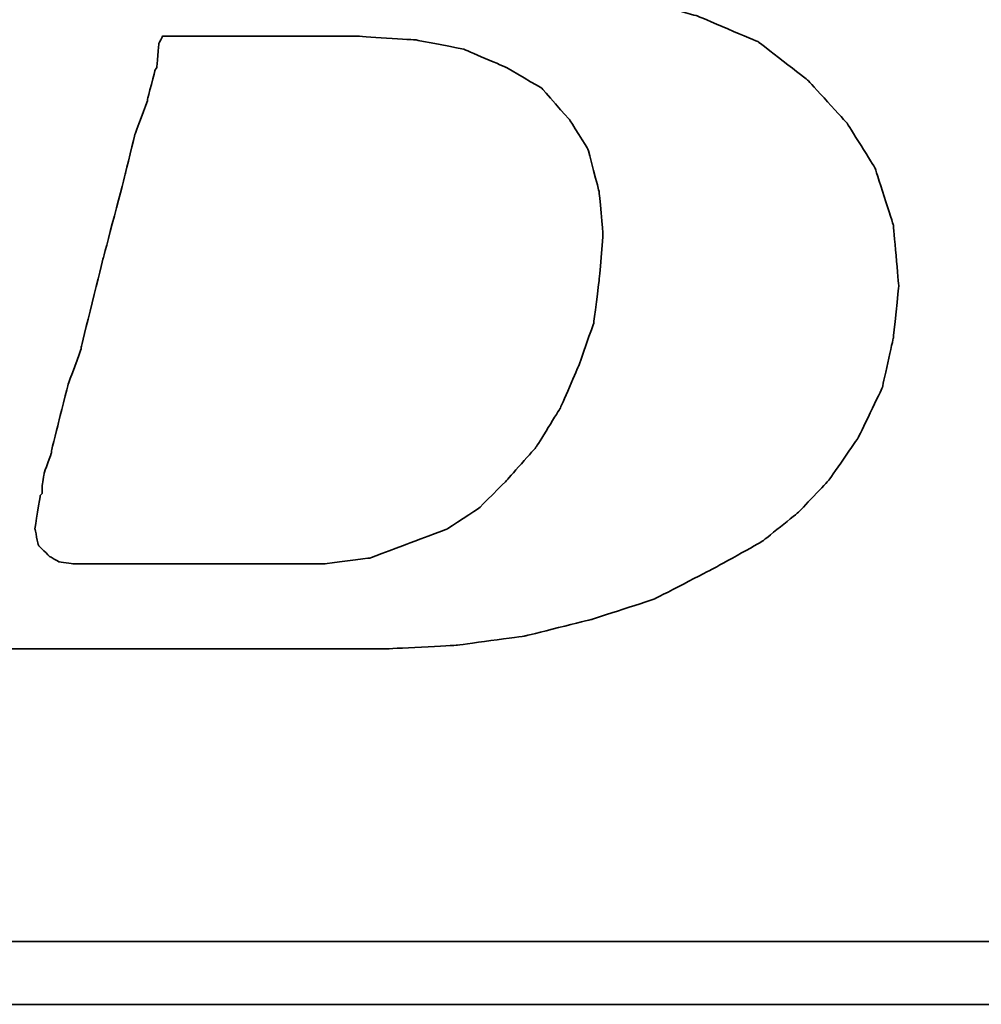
# Model space of a CAD drawing. Header units: millimetres. Extents: x 2 to 334, y 78 to 186.
# Tile 28 of 51: x 246.22 to 247.78, y 108.75 to 110.35. Entities that reach past the tile are written whole.
import ezdxf

# ---------------------------------------------------------------- set-up
doc = ezdxf.new("R2010")
doc.units = ezdxf.units.MM
doc.header["$LTSCALE"] = 0.15
doc.layers.add('DIM', color=4, linetype='CONTINUOUS')
doc.layers.add('layer 1', color=7, linetype='CONTINUOUS')

# ---------------------------------------------------------------- blocks, each defined once
blk = doc.blocks.new('TBI MOTION logo(完整正式版)')
at = {"layer": 'layer 1', "color": 22, "lineweight": 35}
for points, knots in [([(-64.65375, -6.86375), (-64.65375, -6.86375), (-64.84375, -7.29625), (-64.84375, -7.29625), (-64.84375, -7.29625), (-64.84375, -7.29625), (-64.86875, -7.34375), (-64.86875, -7.34375), (-64.86875, -7.34375), (-64.86875, -7.34375), (-64.86875, -7.36875), (-64.86875, -7.36875), (-64.86875, -7.36875), (-64.86875, -7.36875), (-65.15375, -7.65375), (-65.15375, -7.65375), (-65.15375, -7.65375), (-65.15375, -7.65375), (-65.17875, -7.65375), (-65.17875, -7.65375), (-65.17875, -7.65375), (-65.17875, -7.65375), (-65.20375, -7.67875), (-65.20375, -7.67875), (-65.20375, -7.67875), (-65.20375, -7.67875), (-65.58875, -7.87125), (-65.58875, -7.87125), (-65.58875, -7.87125), (-65.58875, -7.87125), (-65.63375, -7.87125), (-65.63375, -7.87125), (-65.63375, -7.87125), (-65.63375, -7.87125), (-65.65875, -7.89375), (-65.65875, -7.89375), (-65.65875, -7.89375), (-65.65875, -7.89375), (-66.09375, -7.94375), (-66.09375, -7.94375), (-66.09375, -7.94375), (-66.09375, -7.94375), (-66.11375, -7.94375), (-66.11375, -7.94375), (-66.11375, -7.94375), (-66.11375, -7.94375), (-66.16375, -7.94375), (-66.16375, -7.94375), (-66.16375, -7.94375), (-66.16375, -7.94375), (-66.30875, -7.94375), (-66.30875, -7.94375), (-66.30875, -7.94375), (-66.30875, -7.94375), (-66.69375, -7.94375), (-66.69375, -7.94375), (-66.69375, -7.94375), (-66.69375, -7.94375), (-67.07375, -7.94375), (-67.07375, -7.94375), (-67.07375, -7.94375), (-67.07375, -7.94375), (-67.12375, -7.94375), (-67.12375, -7.94375), (-67.12375, -7.94375), (-67.12375, -7.94375), (-67.12375, -7.96625), (-67.12375, -7.96625), (-67.12375, -7.96625), (-67.12375, -7.96625), (-67.14875, -7.99125), (-67.14875, -7.99125), (-67.14875, -7.99125), (-67.14875, -7.99125), (-67.24375, -8.34875), (-67.24375, -8.34875), (-67.24375, -8.34875), (-67.24375, -8.34875), (-67.31375, -8.68625), (-67.31375, -8.68625), (-67.31375, -8.68625), (-67.31375, -8.68625), (-67.26875, -8.68625), (-67.26875, -8.68625), (-67.26875, -8.68625), (-67.26875, -8.68625), (-67.07375, -8.68625), (-67.07375, -8.68625), (-67.07375, -8.68625), (-67.07375, -8.68625), (-66.54875, -8.68625), (-66.54875, -8.68625), (-66.54875, -8.68625), (-66.54875, -8.68625), (-65.82625, -8.68625), (-65.82625, -8.68625), (-65.82625, -8.68625), (-65.82625, -8.68625), (-65.01375, -8.68625), (-65.01375, -8.68625), (-65.01375, -8.68625), (-65.01375, -8.68625), (-64.05375, -8.68625), (-64.05375, -8.68625), (-64.05375, -8.68625), (-64.05375, -8.68625), (-62.08375, -8.68625), (-62.08375, -8.68625), (-62.08375, -8.68625), (-62.08375, -8.68625), (-60.06875, -8.68625), (-60.06875, -8.68625), (-60.06875, -8.68625), (-60.06875, -8.68625), (-59.10875, -8.68625), (-59.10875, -8.68625), (-59.10875, -8.68625), (-59.10875, -8.68625), (-58.29375, -8.68625), (-58.29375, -8.68625), (-58.29375, -8.68625), (-58.29375, -8.68625), (-57.57375, -8.68625), (-57.57375, -8.68625), (-57.57375, -8.68625), (-57.57375, -8.68625), (-57.04875, -8.68625), (-57.04875, -8.68625), (-57.04875, -8.68625), (-57.04875, -8.68625), (-56.85375, -8.68625), (-56.85375, -8.68625), (-56.85375, -8.68625), (-56.85375, -8.68625), (-56.70875, -8.68625), (-56.70875, -8.68625), (-56.70875, -8.68625), (-56.70875, -8.68625), (-56.61375, -8.68625), (-56.61375, -8.68625), (-56.61375, -8.68625), (-56.61375, -8.68625), (-56.56875, -8.68625), (-56.56875, -8.68625), (-56.56875, -8.68625), (-56.56875, -8.68625), (-55.65375, -8.63875), (-55.65375, -8.63875), (-55.65375, -8.63875), (-55.65375, -8.63875), (-54.76875, -8.51875), (-54.76875, -8.51875), (-54.76875, -8.51875), (-54.76875, -8.51875), (-53.90375, -8.30375), (-53.90375, -8.30375), (-53.90375, -8.30375), (-53.90375, -8.30375), (-53.08875, -8.03875), (-53.08875, -8.03875), (-53.08875, -8.03875), (-53.08875, -8.03875), (-52.34375, -7.65375), (-52.34375, -7.65375), (-52.34375, -7.65375), (-52.34375, -7.65375), (-51.69875, -7.29625), (-51.69875, -7.29625), (-51.69875, -7.29625), (-51.69875, -7.29625), (-51.21875, -6.91125), (-51.21875, -6.91125), (-51.21875, -6.91125), (-51.21875, -6.91125), (-50.83375, -6.50375), (-50.83375, -6.50375), (-50.83375, -6.50375), (-50.83375, -6.50375), (-50.44875, -5.94875), (-50.44875, -5.94875), (-50.44875, -5.94875), (-50.44875, -5.94875), (-50.13875, -5.30375), (-50.13875, -5.30375), (-50.13875, -5.30375), (-50.13875, -5.30375), (-49.99375, -4.65375), (-49.99375, -4.65375), (-49.99375, -4.65375), (-49.99375, -4.65375), (-49.92375, -3.98375), (-49.92375, -3.98375), (-49.92375, -3.98375), (-49.92375, -3.98375), (-49.99375, -3.19374), (-49.99375, -3.19374), (-49.99375, -3.19374), (-49.99375, -3.19374), (-50.23374, -2.44874), (-50.23374, -2.44874), (-50.23374, -2.44874), (-50.23374, -2.44874), (-50.59375, -1.87374), (-50.59375, -1.87374), (-50.59375, -1.87374), (-50.59375, -1.87374), (-51.09875, -1.31874), (-51.09875, -1.31874), (-51.09875, -1.31874), (-51.09875, -1.31874), (-51.74375, -0.81875), (-51.74375, -0.81875), (-51.74375, -0.81875), (-51.74375, -0.81875), (-52.53875, -0.48125), (-52.53875, -0.48125), (-52.53875, -0.48125), (-52.53875, -0.48125), (-53.47375, -0.21875), (-53.47375, -0.21875), (-53.47375, -0.21875), (-53.47375, -0.21875), (-54.52875, -0.04874), (-54.52875, -0.04874), (-54.52875, -0.04874), (-54.52875, -0.04874), (-55.65375, 0.12125), (-55.65375, 0.12125), (-55.65375, 0.12125), (-55.65375, 0.12125), (-54.50375, 0.28624), (-54.50375, 0.28624), (-54.50375, 0.28624), (-54.50375, 0.28624), (-53.83375, 0.38124), (-53.83375, 0.38124), (-53.83375, 0.38124), (-53.83375, 0.38124), (-53.18375, 0.50125), (-53.18375, 0.50125), (-53.18375, 0.50125), (-53.18375, 0.50125), (-52.55875, 0.66874), (-52.55875, 0.66874), (-52.55875, 0.66874), (-52.55875, 0.66874), (-52.03375, 0.86124), (-52.03375, 0.86124), (-52.03375, 0.86124), (-52.03375, 0.86124), (-51.50374, 1.03124), (-51.50374, 1.03124), (-51.50374, 1.03124), (-51.50374, 1.03124), (-51.09875, 1.27125), (-51.09875, 1.27125), (-51.09875, 1.27125), (-51.09875, 1.27125), (-50.71375, 1.48624), (-50.71375, 1.48624), (-50.71375, 1.48624), (-50.71375, 1.48624), (-50.37625, 1.77625), (-50.37625, 1.77625), (-50.37625, 1.77625), (-50.37625, 1.77625), (-49.82375, 2.37625), (-49.82375, 2.37625), (-49.82375, 2.37625), (-49.82375, 2.37625), (-49.41875, 2.99625), (-49.41875, 2.99625), (-49.41875, 2.99625), (-49.41875, 2.99625), (-49.22375, 3.76625), (-49.22375, 3.76625), (-49.22375, 3.76625), (-49.22375, 3.76625), (-49.15375, 4.50874), (-49.15375, 4.50874), (-49.15375, 4.50874), (-49.15375, 4.50874), (-49.20375, 5.25125), (-49.20375, 5.25125), (-49.20375, 5.25125), (-49.20375, 5.25125), (-49.41875, 5.92625), (-49.41875, 5.92625), (-49.41875, 5.92625), (-49.41875, 5.92625), (-49.77875, 6.47625), (-49.77875, 6.47625), (-49.77875, 6.47625), (-49.77875, 6.47625), (-50.33125, 7.02624), (-50.33125, 7.02624), (-50.33125, 7.02624), (-50.33125, 7.02624), (-51.00125, 7.43625), (-51.00125, 7.43625), (-51.00125, 7.43625), (-51.00125, 7.43625), (-51.79375, 7.72625), (-51.79375, 7.72625), (-51.79375, 7.72625), (-51.79375, 7.72625), (-52.72875, 7.89124), (-52.72875, 7.89124), (-52.72875, 7.89124), (-52.72875, 7.89124), (-53.83375, 7.98625), (-53.83375, 7.98625), (-53.83375, 7.98625), (-53.83375, 7.98625), (-53.92875, 7.98625), (-53.92875, 7.98625), (-53.92875, 7.98625), (-53.92875, 7.98625), (-54.26375, 7.98625), (-54.26375, 7.98625), (-54.26375, 7.98625), (-54.26375, 7.98625), (-54.74375, 7.98625), (-54.74375, 7.98625), (-54.74375, 7.98625), (-54.74375, 7.98625), (-55.36875, 7.98625), (-55.36875, 7.98625), (-55.36875, 7.98625), (-55.36875, 7.98625), (-56.13375, 7.98625), (-56.13375, 7.98625), (-56.13375, 7.98625), (-56.13375, 7.98625), (-56.94875, 7.98625), (-56.94875, 7.98625), (-56.94875, 7.98625), (-56.94875, 7.98625), (-58.77625, 7.98625), (-58.77625, 7.98625), (-58.77625, 7.98625), (-58.77625, 7.98625), (-60.59875, 7.98625), (-60.59875, 7.98625), (-60.59875, 7.98625), (-60.59875, 7.98625), (-61.41375, 7.98625), (-61.41375, 7.98625), (-61.41375, 7.98625), (-61.41375, 7.98625), (-62.17875, 7.98625), (-62.17875, 7.98625), (-62.17875, 7.98625), (-62.17875, 7.98625), (-62.80375, 7.98625), (-62.80375, 7.98625), (-62.80375, 7.98625), (-62.80375, 7.98625), (-63.30625, 7.98625), (-63.30625, 7.98625), (-63.30625, 7.98625), (-63.30625, 7.98625), (-63.57375, 7.98625), (-63.57375, 7.98625), (-63.57375, 7.98625), (-63.57375, 7.98625), (-63.57375, 7.96375), (-63.57375, 7.96375), (-63.57375, 7.96375), (-63.57375, 7.96375), (-63.59875, 7.94125), (-63.59875, 7.94125), (-63.59875, 7.94125), (-63.59875, 7.94125), (-63.69375, 7.55625), (-63.69375, 7.55625), (-63.69375, 7.55625), (-63.69375, 7.55625), (-63.76375, 7.24624), (-63.76375, 7.24624), (-63.76375, 7.24624), (-63.76375, 7.24624), (-63.23875, 7.24624), (-63.23875, 7.24624), (-63.23875, 7.24624), (-63.23875, 7.24624), (-62.75875, 7.24624), (-62.75875, 7.24624), (-62.75875, 7.24624), (-62.75875, 7.24624), (-62.61125, 7.24624), (-62.61125, 7.24624), (-62.61125, 7.24624), (-62.61125, 7.24624), (-62.56625, 7.24624), (-62.56625, 7.24624), (-62.56625, 7.24624), (-62.56625, 7.24624), (-62.22875, 7.24624), (-62.22875, 7.24624), (-62.22875, 7.24624), (-62.22875, 7.24624), (-62.20375, 7.24624), (-62.20375, 7.24624), (-62.20375, 7.24624), (-62.20375, 7.24624), (-62.17875, 7.21875), (-62.17875, 7.21875), (-62.17875, 7.21875), (-62.17875, 7.21875), (-61.96375, 7.17125), (-61.96375, 7.17125), (-61.96375, 7.17125), (-61.96375, 7.17125), (-61.72375, 7.12624), (-61.72375, 7.12624), (-61.72375, 7.12624), (-61.72375, 7.12624), (-61.70375, 7.12624), (-61.70375, 7.12624), (-61.70375, 7.12624), (-61.70375, 7.12624), (-61.55875, 7.07624), (-61.55875, 7.07624), (-61.55875, 7.07624), (-61.55875, 7.07624), (-61.50875, 7.07624), (-61.50875, 7.07624), (-61.50875, 7.07624), (-61.50875, 7.07624), (-61.48375, 7.02624), (-61.48375, 7.02624), (-61.48375, 7.02624), (-61.48375, 7.02624), (-61.31875, 6.83375), (-61.31875, 6.83375), (-61.31875, 6.83375), (-61.31875, 6.83375), (-61.29375, 6.81125), (-61.29375, 6.81125), (-61.29375, 6.81125), (-61.29375, 6.81125), (-61.29375, 6.78625), (-61.29375, 6.78625), (-61.29375, 6.78625), (-61.29375, 6.78625), (-61.19875, 6.50124), (-61.19875, 6.50124), (-61.19875, 6.50124), (-61.19875, 6.50124), (-61.17375, 6.45124), (-61.17375, 6.45124), (-61.17375, 6.45124), (-61.17375, 6.45124), (-61.19875, 6.40625), (-61.19875, 6.40625), (-61.19875, 6.40625), (-61.19875, 6.40625), (-61.26875, 5.99624), (-61.26875, 5.99624), (-61.26875, 5.99624), (-61.26875, 5.99624), (-61.26875, 5.85125), (-61.26875, 5.85125), (-61.26875, 5.85125), (-61.26875, 5.85125), (-61.26875, 5.82625), (-61.26875, 5.82625), (-61.26875, 5.82625), (-61.26875, 5.82625), (-61.29375, 5.80625), (-61.29375, 5.80625), (-61.29375, 5.80625), (-61.29375, 5.80625), (-61.34125, 5.66125), (-61.34125, 5.66125), (-61.34125, 5.66125), (-61.34125, 5.66125), (-61.41375, 5.44625), (-61.41375, 5.44625), (-61.41375, 5.44625), (-61.41375, 5.44625), (-61.48375, 5.15625), (-61.48375, 5.15625), (-61.48375, 5.15625), (-61.48375, 5.15625), (-61.58375, 4.82124), (-61.58375, 4.82124), (-61.58375, 4.82124), (-61.58375, 4.82124), (-61.79875, 4.00375), (-61.79875, 4.00375), (-61.79875, 4.00375), (-61.79875, 4.00375), (-62.05875, 2.99625), (-62.05875, 2.99625), (-62.05875, 2.99625), (-62.05875, 2.99625), (-62.34875, 1.91625), (-62.34875, 1.91625), (-62.34875, 1.91625), (-62.34875, 1.91625), (-62.97375, -0.41124), (-62.97375, -0.41124), (-62.97375, -0.41124), (-62.97375, -0.41124), (-63.59875, -2.75875), (-63.59875, -2.75875), (-63.59875, -2.75875), (-63.59875, -2.75875), (-63.88375, -3.86374), (-63.88375, -3.86374), (-63.88375, -3.86374), (-63.88375, -3.86374), (-64.14875, -4.82374), (-64.14875, -4.82374), (-64.14875, -4.82374), (-64.14875, -4.82374), (-64.36375, -5.64125), (-64.36375, -5.64125), (-64.36375, -5.64125), (-64.36375, -5.64125), (-64.43625, -5.97625), (-64.43625, -5.97625), (-64.43625, -5.97625), (-64.43625, -5.97625), (-64.50875, -6.28625), (-64.50875, -6.28625), (-64.50875, -6.28625), (-64.50875, -6.28625), (-64.50875, -6.30875), (-64.50875, -6.30875), (-64.50875, -6.30875), (-64.50875, -6.30875), (-64.57875, -6.50375), (-64.57875, -6.50375), (-64.57875, -6.50375), (-64.57875, -6.50375), (-64.62875, -6.69625), (-64.62875, -6.69625), (-64.62875, -6.69625), (-64.62875, -6.69625), (-64.62875, -6.76875), (-64.62875, -6.76875), (-64.62875, -6.76875), (-64.62875, -6.76875), (-64.62875, -6.81375), (-64.62875, -6.81375), (-64.62875, -6.81375), (-64.62875, -6.81375), (-64.62875, -6.83875), (-64.62875, -6.83875), (-64.62875, -6.83875), (-64.62875, -6.83875), (-64.65375, -6.86375), (-64.65375, -6.86375)], [0, 0, 0, 0, 0.00719424, 0.00719424, 0.00719424, 0.00719425, 0.01438849, 0.01438849, 0.01438849, 0.0143885, 0.02158273, 0.02158273, 0.02158273, 0.02158274, 0.02877698, 0.02877698, 0.02877698, 0.02877699, 0.03597122, 0.03597122, 0.03597122, 0.03597123, 0.04316547, 0.04316547, 0.04316547, 0.04316548, 0.05035971, 0.05035971, 0.05035971, 0.05035972, 0.05755396, 0.05755396, 0.05755396, 0.05755397, 0.0647482, 0.0647482, 0.0647482, 0.06474821, 0.07194245, 0.07194245, 0.07194245, 0.07194246, 0.07913669, 0.07913669, 0.07913669, 0.0791367, 0.08633094, 0.08633094, 0.08633094, 0.08633095, 0.09352518, 0.09352518, 0.09352518, 0.09352519, 0.10071942, 0.10071942, 0.10071942, 0.10071943, 0.10791367, 0.10791367, 0.10791367, 0.10791368, 0.11510791, 0.11510791, 0.11510791, 0.11510792, 0.12230216, 0.12230216, 0.12230216, 0.12230217, 0.1294964, 0.1294964, 0.1294964, 0.12949641, 0.13669065, 0.13669065, 0.13669065, 0.13669066, 0.14388489, 0.14388489, 0.14388489, 0.1438849, 0.15107914, 0.15107914, 0.15107914, 0.15107915, 0.15827338, 0.15827338, 0.15827338, 0.15827339, 0.16546763, 0.16546763, 0.16546763, 0.16546764, 0.17266187, 0.17266187, 0.17266187, 0.17266188, 0.17985612, 0.17985612, 0.17985612, 0.17985613, 0.18705036, 0.18705036, 0.18705036, 0.18705037, 0.1942446, 0.1942446, 0.1942446, 0.19424461, 0.20143885, 0.20143885, 0.20143885, 0.20143886, 0.20863309, 0.20863309, 0.20863309, 0.2086331, 0.21582734, 0.21582734, 0.21582734, 0.21582735, 0.22302158, 0.22302158, 0.22302158, 0.22302159, 0.23021583, 0.23021583, 0.23021583, 0.23021584, 0.23741007, 0.23741007, 0.23741007, 0.23741008, 0.24460432, 0.24460432, 0.24460432, 0.24460433, 0.25179856, 0.25179856, 0.25179856, 0.25179857, 0.25899281, 0.25899281, 0.25899281, 0.25899282, 0.26618705, 0.26618705, 0.26618705, 0.26618706, 0.27338129, 0.27338129, 0.27338129, 0.2733813, 0.28057554, 0.28057554, 0.28057554, 0.28057555, 0.28776978, 0.28776978, 0.28776978, 0.28776979, 0.29496403, 0.29496403, 0.29496403, 0.29496404, 0.30215827, 0.30215827, 0.30215827, 0.30215828, 0.30935252, 0.30935252, 0.30935252, 0.30935253, 0.31654676, 0.31654676, 0.31654676, 0.31654677, 0.32374101, 0.32374101, 0.32374101, 0.32374102, 0.33093525, 0.33093525, 0.33093525, 0.33093526, 0.3381295, 0.3381295, 0.3381295, 0.33812951, 0.34532374, 0.34532374, 0.34532374, 0.34532375, 0.35251799, 0.35251799, 0.35251799, 0.352518, 0.35971223, 0.35971223, 0.35971223, 0.35971224, 0.36690647, 0.36690647, 0.36690647, 0.36690648, 0.37410072, 0.37410072, 0.37410072, 0.37410073, 0.38129496, 0.38129496, 0.38129496, 0.38129497, 0.38848921, 0.38848921, 0.38848921, 0.38848922, 0.39568345, 0.39568345, 0.39568345, 0.39568346, 0.4028777, 0.4028777, 0.4028777, 0.40287771, 0.41007194, 0.41007194, 0.41007194, 0.41007195, 0.41726619, 0.41726619, 0.41726619, 0.4172662, 0.42446043, 0.42446043, 0.42446043, 0.42446044, 0.43165468, 0.43165468, 0.43165468, 0.43165469, 0.43884892, 0.43884892, 0.43884892, 0.43884893, 0.44604317, 0.44604317, 0.44604317, 0.44604318, 0.45323741, 0.45323741, 0.45323741, 0.45323742, 0.46043165, 0.46043165, 0.46043165, 0.46043166, 0.4676259, 0.4676259, 0.4676259, 0.46762591, 0.47482014, 0.47482014, 0.47482014, 0.47482015, 0.48201439, 0.48201439, 0.48201439, 0.4820144, 0.48920863, 0.48920863, 0.48920863, 0.48920864, 0.49640288, 0.49640288, 0.49640288, 0.49640289, 0.50359712, 0.50359712, 0.50359712, 0.50359713, 0.51079137, 0.51079137, 0.51079137, 0.51079138, 0.51798561, 0.51798561, 0.51798561, 0.51798562, 0.52517986, 0.52517986, 0.52517986, 0.52517987, 0.5323741, 0.5323741, 0.5323741, 0.53237411, 0.53956835, 0.53956835, 0.53956835, 0.53956836, 0.54676259, 0.54676259, 0.54676259, 0.5467626, 0.55395683, 0.55395683, 0.55395683, 0.55395684, 0.56115108, 0.56115108, 0.56115108, 0.56115109, 0.56834532, 0.56834532, 0.56834532, 0.56834533, 0.57553957, 0.57553957, 0.57553957, 0.57553958, 0.58273381, 0.58273381, 0.58273381, 0.58273382, 0.58992806, 0.58992806, 0.58992806, 0.58992807, 0.5971223, 0.5971223, 0.5971223, 0.59712231, 0.60431655, 0.60431655, 0.60431655, 0.60431656, 0.61151079, 0.61151079, 0.61151079, 0.6115108, 0.61870504, 0.61870504, 0.61870504, 0.61870505, 0.62589928, 0.62589928, 0.62589928, 0.62589929, 0.63309353, 0.63309353, 0.63309353, 0.63309354, 0.64028777, 0.64028777, 0.64028777, 0.64028778, 0.64748201, 0.64748201, 0.64748201, 0.64748202, 0.65467626, 0.65467626, 0.65467626, 0.65467627, 0.6618705, 0.6618705, 0.6618705, 0.66187051, 0.66906475, 0.66906475, 0.66906475, 0.66906476, 0.67625899, 0.67625899, 0.67625899, 0.676259, 0.68345324, 0.68345324, 0.68345324, 0.68345325, 0.69064748, 0.69064748, 0.69064748, 0.69064749, 0.69784173, 0.69784173, 0.69784173, 0.69784174, 0.70503597, 0.70503597, 0.70503597, 0.70503598, 0.71223022, 0.71223022, 0.71223022, 0.71223023, 0.71942446, 0.71942446, 0.71942446, 0.71942447, 0.72661871, 0.72661871, 0.72661871, 0.72661872, 0.73381295, 0.73381295, 0.73381295, 0.73381296, 0.74100719, 0.74100719, 0.74100719, 0.7410072, 0.74820144, 0.74820144, 0.74820144, 0.74820145, 0.75539568, 0.75539568, 0.75539568, 0.75539569, 0.76258993, 0.76258993, 0.76258993, 0.76258994, 0.76978417, 0.76978417, 0.76978417, 0.76978418, 0.77697842, 0.77697842, 0.77697842, 0.77697843, 0.78417266, 0.78417266, 0.78417266, 0.78417267, 0.79136691, 0.79136691, 0.79136691, 0.79136692, 0.79856115, 0.79856115, 0.79856115, 0.79856116, 0.8057554, 0.8057554, 0.8057554, 0.80575541, 0.81294964, 0.81294964, 0.81294964, 0.81294965, 0.82014388, 0.82014388, 0.82014388, 0.82014389, 0.82733813, 0.82733813, 0.82733813, 0.82733814, 0.83453237, 0.83453237, 0.83453237, 0.83453238, 0.84172662, 0.84172662, 0.84172662, 0.84172663, 0.84892086, 0.84892086, 0.84892086, 0.84892087, 0.85611511, 0.85611511, 0.85611511, 0.85611512, 0.86330935, 0.86330935, 0.86330935, 0.86330936, 0.8705036, 0.8705036, 0.8705036, 0.87050361, 0.87769784, 0.87769784, 0.87769784, 0.87769785, 0.88489209, 0.88489209, 0.88489209, 0.8848921, 0.89208633, 0.89208633, 0.89208633, 0.89208634, 0.89928058, 0.89928058, 0.89928058, 0.89928059, 0.90647482, 0.90647482, 0.90647482, 0.90647483, 0.91366906, 0.91366906, 0.91366906, 0.91366907, 0.92086331, 0.92086331, 0.92086331, 0.92086332, 0.92805755, 0.92805755, 0.92805755, 0.92805756, 0.9352518, 0.9352518, 0.9352518, 0.93525181, 0.94244604, 0.94244604, 0.94244604, 0.94244605, 0.94964029, 0.94964029, 0.94964029, 0.9496403, 0.95683453, 0.95683453, 0.95683453, 0.95683454, 0.96402878, 0.96402878, 0.96402878, 0.96402879, 0.97122302, 0.97122302, 0.97122302, 0.97122303, 0.97841727, 0.97841727, 0.97841727, 0.97841728, 0.98561151, 0.98561151, 0.98561151, 0.98561152, 0.99280576, 0.99280576, 0.99280576, 0.99280577, 1, 1, 1, 1]), ([(-61.03125, -6.57375), (-61.03125, -6.57375), (-61.03125, -6.67125), (-61.03125, -6.67125), (-61.03125, -6.67125), (-61.03125, -6.67125), (-61.05375, -6.69625), (-61.05375, -6.69625), (-61.05375, -6.69625), (-61.05375, -6.69625), (-61.12375, -7.12875), (-61.12375, -7.12875), (-61.12375, -7.12875), (-61.12375, -7.12875), (-61.07875, -7.34375), (-61.07875, -7.34375), (-61.07875, -7.34375), (-61.07875, -7.34375), (-60.93375, -7.48875), (-60.93375, -7.48875), (-60.93375, -7.48875), (-60.93375, -7.48875), (-60.81375, -7.55625), (-60.81375, -7.55625), (-60.81375, -7.55625), (-60.81375, -7.55625), (-60.62375, -7.58375), (-60.62375, -7.58375), (-60.62375, -7.58375), (-60.62375, -7.58375), (-60.30875, -7.58375), (-60.30875, -7.58375), (-60.30875, -7.58375), (-60.30875, -7.58375), (-59.97375, -7.58375), (-59.97375, -7.58375), (-59.97375, -7.58375), (-59.97375, -7.58375), (-59.87875, -7.58375), (-59.87875, -7.58375), (-59.87875, -7.58375), (-59.87875, -7.58375), (-59.63625, -7.58375), (-59.63625, -7.58375), (-59.63625, -7.58375), (-59.63625, -7.58375), (-58.96875, -7.58375), (-58.96875, -7.58375), (-58.96875, -7.58375), (-58.96875, -7.58375), (-58.29375, -7.58375), (-58.29375, -7.58375), (-58.29375, -7.58375), (-58.29375, -7.58375), (-58.05375, -7.58375), (-58.05375, -7.58375), (-58.05375, -7.58375), (-58.05375, -7.58375), (-57.98375, -7.58375), (-57.98375, -7.58375), (-57.98375, -7.58375), (-57.98375, -7.58375), (-57.35875, -7.58375), (-57.35875, -7.58375), (-57.35875, -7.58375), (-57.35875, -7.58375), (-56.78375, -7.50875), (-56.78375, -7.50875), (-56.78375, -7.50875), (-56.78375, -7.50875), (-56.27875, -7.31875), (-56.27875, -7.31875), (-56.27875, -7.31875), (-56.27875, -7.31875), (-55.77375, -7.12875), (-55.77375, -7.12875), (-55.77375, -7.12875), (-55.77375, -7.12875), (-55.36875, -6.86375), (-55.36875, -6.86375), (-55.36875, -6.86375), (-55.36875, -6.86375), (-55.00875, -6.50375), (-55.00875, -6.50375), (-55.00875, -6.50375), (-55.00875, -6.50375), (-54.62375, -6.06875), (-54.62375, -6.06875), (-54.62375, -6.06875), (-54.62375, -6.06875), (-54.31375, -5.56875), (-54.31375, -5.56875), (-54.31375, -5.56875), (-54.31375, -5.56875), (-54.07375, -5.01625), (-54.07375, -5.01625), (-54.07375, -5.01625), (-54.07375, -5.01625), (-53.87875, -4.46374), (-53.87875, -4.46374), (-53.87875, -4.46374), (-53.87875, -4.46374), (-53.80875, -3.91375), (-53.80875, -3.91375), (-53.80875, -3.91375), (-53.80875, -3.91375), (-53.75875, -3.31375), (-53.75875, -3.31375), (-53.75875, -3.31375), (-53.75875, -3.31375), (-53.80875, -2.75875), (-53.80875, -2.75875), (-53.80875, -2.75875), (-53.80875, -2.75875), (-53.95375, -2.20875), (-53.95375, -2.20875), (-53.95375, -2.20875), (-53.95375, -2.20875), (-54.19375, -1.82625), (-54.19375, -1.82625), (-54.19375, -1.82625), (-54.19375, -1.82625), (-54.55375, -1.41875), (-54.55375, -1.41875), (-54.55375, -1.41875), (-54.55375, -1.41875), (-55.00875, -1.15125), (-55.00875, -1.15125), (-55.00875, -1.15125), (-55.00875, -1.15125), (-55.56125, -0.91375), (-55.56125, -0.91375), (-55.56125, -0.91375), (-55.56125, -0.91375), (-56.18125, -0.79375), (-56.18125, -0.79375), (-56.18125, -0.79375), (-56.18125, -0.79375), (-56.94875, -0.74374), (-56.94875, -0.74374), (-56.94875, -0.74374), (-56.94875, -0.74374), (-56.99875, -0.74374), (-56.99875, -0.74374), (-56.99875, -0.74374), (-56.99875, -0.74374), (-57.09375, -0.74374), (-57.09375, -0.74374), (-57.09375, -0.74374), (-57.09375, -0.74374), (-57.38375, -0.74374), (-57.38375, -0.74374), (-57.38375, -0.74374), (-57.38375, -0.74374), (-57.76875, -0.74374), (-57.76875, -0.74374), (-57.76875, -0.74374), (-57.76875, -0.74374), (-58.24625, -0.74374), (-58.24625, -0.74374), (-58.24625, -0.74374), (-58.24625, -0.74374), (-58.72875, -0.74374), (-58.72875, -0.74374), (-58.72875, -0.74374), (-58.72875, -0.74374), (-59.20875, -0.74374), (-59.20875, -0.74374), (-59.20875, -0.74374), (-59.20875, -0.74374), (-59.46875, -0.74374), (-59.46875, -0.74374), (-59.46875, -0.74374), (-59.46875, -0.74374), (-59.51625, -0.83875), (-59.51625, -0.83875), (-59.51625, -0.83875), (-59.51625, -0.83875), (-59.54375, -1.15125), (-59.54375, -1.15125), (-59.54375, -1.15125), (-59.54375, -1.15125), (-59.56375, -1.17874), (-59.56375, -1.17874), (-59.56375, -1.17874), (-59.56375, -1.17874), (-59.66375, -1.55875), (-59.66375, -1.55875), (-59.66375, -1.55875), (-59.66375, -1.55875), (-59.66375, -1.58375), (-59.66375, -1.58375), (-59.66375, -1.58375), (-59.66375, -1.58375), (-59.82875, -2.01874), (-59.82875, -2.01874), (-59.82875, -2.01874), (-59.82875, -2.01874), (-59.94875, -2.52125), (-59.94875, -2.52125), (-59.94875, -2.52125), (-59.94875, -2.52125), (-60.23875, -3.62375), (-60.23875, -3.62375), (-60.23875, -3.62375), (-60.23875, -3.62375), (-60.52375, -4.77624), (-60.52375, -4.77624), (-60.52375, -4.77624), (-60.52375, -4.77624), (-60.52375, -4.79874), (-60.52375, -4.79874), (-60.52375, -4.79874), (-60.52375, -4.79874), (-60.69125, -5.25375), (-60.69125, -5.25375), (-60.69125, -5.25375), (-60.69125, -5.25375), (-60.81375, -5.73625), (-60.81375, -5.73625), (-60.81375, -5.73625), (-60.81375, -5.73625), (-60.90875, -6.11875), (-60.90875, -6.11875), (-60.90875, -6.11875), (-60.90875, -6.11875), (-60.90875, -6.14375), (-60.90875, -6.14375), (-60.90875, -6.14375), (-60.90875, -6.14375), (-61.00375, -6.40875), (-61.00375, -6.40875), (-61.00375, -6.40875), (-61.00375, -6.40875), (-61.03125, -6.57375), (-61.03125, -6.57375)], [0, 0, 0, 0, 0.01694915, 0.01694915, 0.01694915, 0.01694916, 0.03389831, 0.03389831, 0.03389831, 0.03389832, 0.05084746, 0.05084746, 0.05084746, 0.05084747, 0.06779661, 0.06779661, 0.06779661, 0.06779662, 0.08474576, 0.08474576, 0.08474576, 0.08474577, 0.10169492, 0.10169492, 0.10169492, 0.10169493, 0.11864407, 0.11864407, 0.11864407, 0.11864408, 0.13559322, 0.13559322, 0.13559322, 0.13559323, 0.15254237, 0.15254237, 0.15254237, 0.15254238, 0.16949153, 0.16949153, 0.16949153, 0.16949154, 0.18644068, 0.18644068, 0.18644068, 0.18644069, 0.20338983, 0.20338983, 0.20338983, 0.20338984, 0.22033898, 0.22033898, 0.22033898, 0.22033899, 0.23728814, 0.23728814, 0.23728814, 0.23728815, 0.25423729, 0.25423729, 0.25423729, 0.2542373, 0.27118644, 0.27118644, 0.27118644, 0.27118645, 0.28813559, 0.28813559, 0.28813559, 0.2881356, 0.30508475, 0.30508475, 0.30508475, 0.30508476, 0.3220339, 0.3220339, 0.3220339, 0.32203391, 0.33898305, 0.33898305, 0.33898305, 0.33898306, 0.3559322, 0.3559322, 0.3559322, 0.35593221, 0.37288136, 0.37288136, 0.37288136, 0.37288137, 0.38983051, 0.38983051, 0.38983051, 0.38983052, 0.40677966, 0.40677966, 0.40677966, 0.40677967, 0.42372881, 0.42372881, 0.42372881, 0.42372882, 0.44067797, 0.44067797, 0.44067797, 0.44067798, 0.45762712, 0.45762712, 0.45762712, 0.45762713, 0.47457627, 0.47457627, 0.47457627, 0.47457628, 0.49152542, 0.49152542, 0.49152542, 0.49152543, 0.50847458, 0.50847458, 0.50847458, 0.50847459, 0.52542373, 0.52542373, 0.52542373, 0.52542374, 0.54237288, 0.54237288, 0.54237288, 0.54237289, 0.55932203, 0.55932203, 0.55932203, 0.55932204, 0.57627119, 0.57627119, 0.57627119, 0.5762712, 0.59322034, 0.59322034, 0.59322034, 0.59322035, 0.61016949, 0.61016949, 0.61016949, 0.6101695, 0.62711864, 0.62711864, 0.62711864, 0.62711865, 0.6440678, 0.6440678, 0.6440678, 0.64406781, 0.66101695, 0.66101695, 0.66101695, 0.66101696, 0.6779661, 0.6779661, 0.6779661, 0.67796611, 0.69491525, 0.69491525, 0.69491525, 0.69491526, 0.71186441, 0.71186441, 0.71186441, 0.71186442, 0.72881356, 0.72881356, 0.72881356, 0.72881357, 0.74576271, 0.74576271, 0.74576271, 0.74576272, 0.76271186, 0.76271186, 0.76271186, 0.76271187, 0.77966102, 0.77966102, 0.77966102, 0.77966103, 0.79661017, 0.79661017, 0.79661017, 0.79661018, 0.81355932, 0.81355932, 0.81355932, 0.81355933, 0.83050847, 0.83050847, 0.83050847, 0.83050848, 0.84745763, 0.84745763, 0.84745763, 0.84745764, 0.86440678, 0.86440678, 0.86440678, 0.86440679, 0.88135593, 0.88135593, 0.88135593, 0.88135594, 0.89830508, 0.89830508, 0.89830508, 0.89830509, 0.91525424, 0.91525424, 0.91525424, 0.91525425, 0.93220339, 0.93220339, 0.93220339, 0.9322034, 0.94915254, 0.94915254, 0.94915254, 0.94915255, 0.96610169, 0.96610169, 0.96610169, 0.9661017, 0.98305085, 0.98305085, 0.98305085, 0.98305086, 1, 1, 1, 1]), ([(75.90875, -9.47875), (75.90875, -9.47875), (75.90875, -12.28625), (75.90875, -12.28625), (75.90875, -12.28625), (75.90875, -12.28625), (75.90875, -12.47875), (75.90875, -12.47875), (75.90875, -12.47875), (75.90875, -12.47875), (75.71625, -12.47875), (75.71625, -12.47875), (75.71625, -12.47875), (75.71625, -12.47875), (-88.32875, -12.47875), (-88.32875, -12.47875), (-88.32875, -12.47875), (-88.32875, -12.47875), (-88.32875, -13.29375), (-88.32875, -13.29375), (-88.32875, -13.29375), (-88.32875, -13.29375), (82.89125, -13.29375), (82.89125, -13.29375), (82.89125, -13.29375), (82.89125, -13.29375), (75.90875, -9.47875), (75.90875, -9.47875)], [0, 0, 0, 0, 0.14285714, 0.14285714, 0.14285714, 0.14285715, 0.28571429, 0.28571429, 0.28571429, 0.2857143, 0.42857143, 0.42857143, 0.42857143, 0.42857144, 0.57142857, 0.57142857, 0.57142857, 0.57142858, 0.71428571, 0.71428571, 0.71428571, 0.71428572, 0.85714286, 0.85714286, 0.85714286, 0.85714287, 1, 1, 1, 1])]:
    blk.add_open_spline(points, degree=3, knots=knots, dxfattribs=at)

msp = doc.modelspace()

# ---------------------------------------------------------------- block references
at = {"layer": 'DIM', "color": 7, "xscale": 0.1250977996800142, "yscale": 0.1250977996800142, "zscale": 0.1250977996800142}
msp.add_blockref('TBI MOTION logo(完整正式版)', (253.8874, 110.4115), dxfattribs=at)

doc.saveas('drawing.dxf')
